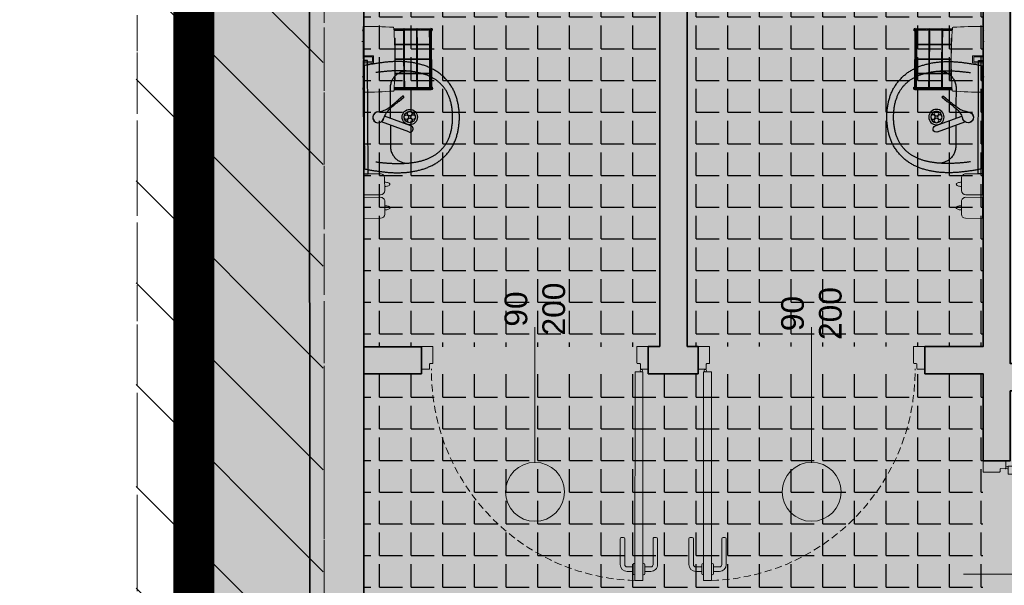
# Model space of a CAD drawing. Header units: millimetres. Extents: x -1413 to 4627, y 0 to 12711.
# Tile 15 of 247: x -1011 to -577, y 7293 to 7543. Entities that reach past the tile are written whole.
import ezdxf

# ---------------------------------------------------------------- set-up
doc = ezdxf.new("R2010")
doc.units = ezdxf.units.MM
for name, pattern in [('ACAD_ISO02W100', [15, 12, -3]), ('CACHE2', [4.7625, 3.175, -1.5875]), ('CENTER2', [28.575, 19.05, -3.175, 3.175, -3.175]), ('DASHED2', [0.375, 0.25, -0.125]), ('HIDDEN2', [4.7625, 3.175, -1.5875])]:
    doc.linetypes.add(name, pattern=pattern)
for name, color, linetype, lineweight in [('sq_bud istn', 253, 'Continuous', 15), ('SQ_Drzwi', 170, 'Continuous', 9), ('SQ_HATCH', 140, 'Continuous', 13), ('SQ_ISTN.Ściany', 140, 'Continuous', 35), ('Sq_Okna', 170, 'Continuous', 9), ('SQ_Osie', 220, 'CENTER2', 9), ('SQ_PROJ.Ściany', 7, 'Continuous', 35), ('SQ_TECHNOLOGIA', 251, 'Continuous', 9), ('SQ_ZAKRES_OPRACOWANIA', 7, 'ACAD_ISO02W100', 20), ('WYPOSAŻENIE WBUDOWANE', 11, 'Continuous', 25)]:
    doc.layers.add(name, color=color, linetype=linetype, lineweight=lineweight)
doc.layers.add('SQ_STREFY FUNKCJONALNE', color=7, linetype='Continuous')
doc.styles.get("Standard").update_dxf_attribs({"font": 'arial.ttf'})
pattern_1 = [(0, (0, 0), (0, 13.97), [10.16, -3.81]), (90, (0, 0), (-13.97, 9e-16), [10.16, -3.81])]

# ---------------------------------------------------------------- blocks, each defined once
blk = doc.blocks.new('KLAMKA')
for p, q in [((-4.32, -4), (-7, -4)), ((-4.32, -3.09), (-4.32, -6.91)), ((-3.5, -2.49), (-3.72, -2.49)), ((0, -2.49), (0.22, -2.49)), ((0.82, -3.09), (0.82, -6.91)), ((3.5, -4), (0.82, -4)), ((-10, -18.4), (-10, -7)), ((-8, -18.4), (-8, -7)), ((-4.32, -6), (-7, -6)), ((-3.5, -7.51), (-3.72, -7.51)), ((0, -7.51), (0.22, -7.51)), ((3.5, -6), (0.82, -6)), ((4.5, -18.4), (4.5, -7)), ((6.5, -18.4), (6.5, -7)), ((-8.6, -19), (-9.4, -19)), ((5.9, -19), (5.1, -19))]:
    blk.add_line(p, q)
for centre, radius, start, end in [((-7, -7), 3, 90, 180), ((-3.72, -3.09), 0.6, 90, 180), ((0.22, -3.09), 0.6, 0, 90), ((3.5, -7), 3, 360, 90), ((-7, -7), 1, 90, 180), ((-3.72, -6.91), 0.6, 180, 270), ((0.22, -6.91), 0.6, 270, 360), ((3.5, -7), 1, 0, 90), ((-9.4, -18.4), 0.6, 180, 270), ((-8.6, -18.4), 0.6, 270, 360), ((5.1, -18.4), 0.6, 180, 270), ((5.9, -18.4), 0.6, 270, 360)]:
    blk.add_arc(centre, radius, start, end)
blk = doc.blocks.new('sq_drzwi3')
at = {"layer": 'SQ_Drzwi'}
for p, q in [((0.01, 16.58), (0.01, -43.04)), ((-49.99, 8), (-44.99, 8)), ((-49.99, -2), (-49.99, 8)), ((-49.99, -2), (-49.99, 8)), ((-49.99, 8), (-44.99, 8)), ((-49.99, -2), (-49.99, 8)), ((-44.99, 8), (-44.99, 0.8)), ((45.01, 8), (45.01, 0.8)), ((45.01, 8), (50.01, 8)), ((-46.49, 0.2), (-46.49, -1.7)), ((-45.29, 0.5), (-46.19, 0.5)), ((45.31, 0.5), (46.21, 0.5)), ((46.51, 0.2), (46.51, -1.7)), ((-46.79, -2), (-49.99, -2)), ((-47.63, -3.15), (-47.63, -95.12)), ((-47.63, -3.15), (-44.13, -3.15)), ((-44.13, -3.15), (-44.13, -95.12)), ((46.81, -2), (50.01, -2)), ((-47.63, -95.12), (-44.13, -95.12))]:
    blk.add_line(p, q, dxfattribs=at)
for centre, radius in [((-46.9, -2.58), 0.529), ((0, -56.04), 13)]:
    blk.add_circle(centre, radius, dxfattribs=at)
for centre, start, end in [((-46.19, 0.2), 90, 180), ((-45.29, 0.8), 270, 0), ((45.31, 0.8), 180, 270), ((46.21, 0.2), 0, 90), ((-46.79, -1.7), 270, 0), ((46.81, -1.7), 180, 270)]:
    blk.add_arc(centre, 0.3, start, end, dxfattribs=at)
at = {"layer": 'SQ_Drzwi', "linetype": 'HIDDEN2'}
blk.add_arc((-46.9, -2.58), 92.57, 271.7244, 0.4469, dxfattribs=at)
at = {"layer": 'SQ_Drzwi', "rotation": 180}
blk.add_blockref('KLAMKA', (-47.63, -95.12), dxfattribs=at)
blk = doc.blocks.new('osie bud A')
at = {"layer": 'SQ_Osie'}
blk.add_line((25454.3, 19372.6), (25454.3, 17597.31), dxfattribs=at)
blk = doc.blocks.new('stan projektowany')
at = {"layer": 'sq_bud istn'}
h = blk.add_hatch(dxfattribs=at)
h.set_pattern_fill('LINE', color=256, scale=10, angle=135)
h.set_pattern_definition([(135, (-51010.293, 12172), (-22.45064, -22.45064), [])])
h.paths.add_polyline_path([(-19337.61, 7768.15), (-19420.11, 7768.15), (-19420.11, 6251.23), (-19337.61, 6251.23)])
at = {"layer": 'SQ_HATCH'}
h = blk.add_hatch(dxfattribs=at)
h.set_pattern_fill('ANGLE')
h.set_pattern_definition([(0, (-10464.962, 6233.929), (0, 6.985), [5.08, -1.905]), (90, (-10464.962, 6233.929), (-6.985, 4e-16), [5.08, -1.905])])
h.paths.add_polyline_path([(-15233.14, 8198.65), (-15198.14, 8198.65), (-15176.65, 8198.65), (-15176.65, 8216.15), (-15144.65, 8216.15), (-15144.65, 8147.15), (-15144.65, 7886.15), (-15144.65, 7837.15), (-15144.65, 7734.77), (-15104.65, 7734.77), (-15104.65, 10535.59), (-15737.65, 10535.59), (-15737.65, 10615.59), (-15789.65, 10615.59), (-16075.65, 10615.59), (-16075.65, 9587.27), (-16120.11, 9587.27), (-16120.11, 9436.61), (-16071.65, 9436.61), (-16071.65, 9307.59), (-16259.65, 9307.59), (-16259.65, 8898.65), (-16704.65, 8898.65), (-16704.65, 7768.15), (-16704.65, 7751.82), (-16685.57, 7751.82), (-16685.57, 7130.61), (-16718.15, 7131.63), (-16718.15, 7178.15), (-16999.65, 7178.15), (-16999.65, 7808.15), (-19394.65, 7808.15), (-19394.65, 6211.23), (-19462.48, 6211.23), (-19462.48, 5925.46), (-18509.26, 5925.46), (-18509.26, 6211.23), (-17103.03, 6223.02), (-17103.03, 5881.49), (-15104.65, 5873.27), (-15104.65, 7734.77), (-15144.65, 7734.77), (-15144.65, 7707.15), (-15176.65, 7707.15), (-15176.65, 7706.65), (-15176.65, 7706.65), (-15259.89, 7706.65), (-15259.87, 7706.75), (-15259.87, 7707.15), (-15292.71, 7707.15), (-15292.71, 7696.65), (-15292.7, 7696.65), (-15292.71, 7706.65), (-15297.71, 7706.65), (-15297.7, 7699.45, 0.414214), (-15297.4, 7699.15), (-15296.5, 7699.15, -0.414214), (-15296.2, 7698.85), (-15296.2, 7696.95, 0.527766), (-15295.86, 7696.59, -0.450501), (-15295.27, 7696.07, -0.414104), (-15295.79, 7695.54), (-15295.07, 7695.5), (-15295.79, 7695.54, -0.414323), (-15296.32, 7696.07, -0.409171), (-15295.87, 7696.65, -0.450389), (-15296.2, 7696.95), (-15296.2, 7698.85, 0.414214), (-15296.5, 7699.15), (-15297.4, 7699.15, -0.414214), (-15297.7, 7699.45), (-15297.71, 7706.65), (-15292.71, 7706.65), (-15292.71, 7707.15), (-15259.87, 7707.15), (-15259.87, 7734.77), (-15473.3, 7734.77), (-15473.3, 7771.14, -0.414214), (-15477.3, 7775.14, -1), (-15469.3, 7775.14, -0.414214), (-15473.3, 7771.14), (-15473.3, 7749.3), (-15457.7, 7749.3), (-15457.7, 7760.15), (-15457.96, 7760.19), (-15457.96, 7773.87), (-15457.96, 7787.54), (-15457.7, 7799.3), (-15457.7, 7787.58), (-15431.62, 7791.36, -0.038172), (-15427.99, 7791.64, -0.032853), (-15424.84, 7791.44, -0.057631), (-15419.72, 7790.17, -0.057695), (-15415.53, 7788.02, -0.068919), (-15411.87, 7784.77, -0.070278), (-15409.44, 7780.92, -0.066142), (-15408.18, 7776.69, -0.045653), (-15407.94, 7773.2, -0.032968), (-15408.15, 7770.68, -0.068737), (-15409.44, 7766.28, -0.070278), (-15411.87, 7762.43, -0.068919), (-15415.53, 7759.18, -0.057695), (-15419.72, 7757.03, -0.057631), (-15424.84, 7755.76, -0.032853), (-15427.99, 7755.56, -0.033182), (-15431.15, 7755.77), (-15457.7, 7760.15), (-15457.7, 7749.3), (-15473.3, 7749.3), (-15473.3, 7734.77), (-15259.87, 7734.77), (-15259.87, 7837.15), (-15259.9, 7837.15), (-15259.87, 7837.13), (-15176.65, 7837.15), (-15176.65, 7734.77), (-15144.65, 7734.77), (-15144.65, 7837.15), (-15144.65, 7886.15), (-15176.65, 7886.15), (-15176.65, 8147.15), (-15176.65, 8163.65), (-15198.14, 8163.65), (-15233.14, 8163.65)])
at = {"layer": 'SQ_HATCH', "linetype": 'ByBlock', "true_color": 0x939598}
for points in [[(-19172.16, 7398.45), (-19177.1, 7398.45), (-19177.1, 7736.15), (-19189.11, 7736.15), (-19189.11, 7398.45), (-19194.17, 7398.45), (-19194.17, 7386.45), (-19172.16, 7386.45)], [(-19034.52, 7736.15), (-19034.52, 7390.95), (-18998.1, 7390.95), (-18998.1, 7378.94), (-19034.52, 7378.95), (-19034.52, 7348.15), (-19046.52, 7348.15), (-19046.52, 7386.48), (-19072.16, 7386.48), (-19072.16, 7398.48), (-19046.52, 7398.48), (-19046.52, 7736.15)], [(-19294.17, 7398.42), (-19319.65, 7398.41), (-19319.65, 7386.41), (-19294.17, 7386.42)]]:
    blk.add_hatch(color=252, dxfattribs=at).paths.add_polyline_path(points)
at = {"layer": 'SQ_ISTN.Ściany'}
for p, q in [((-19319.65, 7736.15), (-19319.65, 7178.65)), ((-19343.52, 7178.65), (-19343.64, 7680.65))]:
    blk.add_line(p, q, dxfattribs=at)
at = {"layer": 'SQ_PROJ.Ściany'}
for p, q in [((-19189.11, 7398.45), (-19189.11, 7736.15)), ((-19177.1, 7398.45), (-19177.1, 7736.15)), ((-19319.65, 7398.41), (-19294.17, 7398.42)), ((-19294.17, 7398.42), (-19294.17, 7386.42)), ((-19194.17, 7398.45), (-19189.11, 7398.45)), ((-19194.17, 7398.45), (-19194.17, 7386.45)), ((-19177.1, 7398.45), (-19172.16, 7398.45)), ((-19172.16, 7398.45), (-19172.16, 7386.45)), ((-19319.65, 7386.41), (-19294.17, 7386.42)), ((-19194.17, 7386.45), (-19172.16, 7386.45))]:
    blk.add_line(p, q, dxfattribs=at)
blk.add_lwpolyline([(-19034.52, 7736.15), (-19034.52, 7390.95), (-18998.1, 7390.95), (-18998.1, 7378.94), (-19034.52, 7378.95), (-19034.52, 7348.15), (-19046.52, 7348.15), (-19046.52, 7386.48), (-19072.16, 7386.48), (-19072.16, 7398.48), (-19046.52, 7398.48), (-19046.52, 7736.15), (-19034.52, 7736.15)], dxfattribs=at)
at = {"layer": 'SQ_ZAKRES_OPRACOWANIA', "linetype": 'CACHE2', "ltscale": 5}
blk.add_lwpolyline([(-14814.65, 11777.98), (-15737.15, 11777.98), (-15737.15, 11735.45), (-15837.15, 11820.51), (-15837.15, 11777.98), (-17204.52, 11777.98), (-17204.52, 11035.85), (-17161.99, 11035.85), (-17247.05, 10935.85), (-17204.52, 10935.85), (-17204.52, 9500.92), (-17161.99, 9500.92), (-17247.05, 9400.92), (-17204.52, 9400.92), (-17204.52, 8139.94), (-18379.79, 8139.94), (-18379.79, 8097.41), (-18479.79, 8182.47), (-18479.79, 8139.94), (-19419.64, 8139.94), (-19419.64, 5920.99)], dxfattribs=at)
at = {"layer": 'SQ_ZAKRES_OPRACOWANIA', "color": 251, "linetype": 'DASHED2', "ltscale": 100, "true_color": 0x636466, "const_width": 18}
blk.add_lwpolyline([(-17103.03, 6223.02), (-18509.26, 6211.23), (-18509.26, 5925.46), (-19462.48, 5925.46), (-19462.48, 6211.23), (-19394.65, 6211.23), (-19394.65, 7808.15), (-16999.65, 7808.15)], dxfattribs=at)
at = {"layer": 'SQ_ZAKRES_OPRACOWANIA'}
blk.add_lwpolyline([(-19419.64, 6251.23), (-19337.15, 6251.23), (-19337.15, 7768.15), (-19419.64, 7768.15)], close=True, dxfattribs=at)
at = {"layer": 'SQ_Drzwi', "lineweight": -2}
for p, xscale, rotation in [((-19244.17, 7390.46), -1, 359.9842514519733), ((-19038.53, 7298.15), -0.9999999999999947, 89.98425145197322)]:
    blk.add_blockref('sq_drzwi3', p, dxfattribs=dict(at, xscale=xscale, rotation=rotation))
at = {"layer": 'SQ_Drzwi', "lineweight": -2, "rotation": 0.01574854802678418}
blk.add_blockref('sq_drzwi3', (-19122.17, 7390.47), dxfattribs=at)
at = {"layer": 'SQ_Osie', "linetype": 'CACHE2', "ltscale": 5, "rotation": 180}
blk.add_blockref('osie bud A', (6117.15, 25457.6), dxfattribs=at)
at = {"layer": 'SQ_Drzwi', "lineweight": -2, "insert": (-19122.17, 7384.53), "char_height": 10, "attachment_point": 5, "rotation": 90}
blk.add_mtext('\\pxi5.7025;90\\P200', dxfattribs=at)
at = {"layer": 'Sq_Okna', "linetype": 'Continuous', "insert": (-19244.17, 7386.51), "char_height": 10, "attachment_point": 5, "rotation": 90}
blk.add_mtext('\\pxi5.7025;90\\P200', dxfattribs=at)
blk = doc.blocks.new('umuwalka dla sluz')
at = {"ltscale": 0.22}
for p, q in [((19578.52, 2854.72), (19578.52, 2804.72)), ((19580.52, 2854.72), (19578.52, 2854.72)), ((19580.52, 2804.72), (19580.52, 2854.72)), ((19595.95, 2838.85), (19593.85, 2837.15)), ((19596.37, 2838.32), (19594.28, 2836.63)), ((19596.44, 2838.63), (19596.27, 2838.85)), ((19592.98, 2835.73), (19592.68, 2836.11)), ((19578.52, 2804.72), (19580.52, 2804.72))]:
    blk.add_line(p, q, dxfattribs=at)
at = {"ltscale": 0.6}
for p, q in [((19599.5, 2825.8), (19587.82, 2830.14)), ((19598.5, 2823.12), (19586.46, 2827.6))]:
    blk.add_line(p, q, dxfattribs=at)
for points in [[(19578.91, 2809.22), (19578.91, 2806.92), (19579.33, 2806.82), (19579.76, 2806.73), (19580.19, 2806.64), (19580.62, 2806.56), (19581.06, 2806.48), (19581.5, 2806.4), (19581.94, 2806.33), (19582.38, 2806.26), (19582.82, 2806.19), (19583.27, 2806.12), (19583.71, 2806.05), (19584.15, 2805.99), (19584.6, 2805.93), (19585.04, 2805.87), (19585.48, 2805.81), (19585.92, 2805.75), (19586.36, 2805.69), (19586.8, 2805.63), (19587.23, 2805.58), (19587.66, 2805.52), (19588.08, 2805.47), (19588.5, 2805.43), (19588.92, 2805.39), (19589.34, 2805.35), (19589.76, 2805.32), (19590.18, 2805.29), (19590.61, 2805.26), (19591.03, 2805.24), (19591.45, 2805.21), (19591.88, 2805.2), (19592.3, 2805.18), (19592.72, 2805.17), (19593.15, 2805.16), (19593.57, 2805.16), (19593.99, 2805.16), (19594.42, 2805.17), (19594.84, 2805.18), (19595.26, 2805.19), (19595.69, 2805.2), (19596.11, 2805.23), (19596.53, 2805.25), (19596.95, 2805.28), (19597.37, 2805.31), (19597.79, 2805.35), (19598.21, 2805.39), (19598.63, 2805.44), (19599.05, 2805.49), (19599.47, 2805.55), (19599.89, 2805.61), (19600.3, 2805.68), (19600.72, 2805.75), (19601.14, 2805.83), (19601.55, 2805.91), (19601.96, 2806), (19602.37, 2806.09), (19602.78, 2806.18), (19603.19, 2806.29), (19603.6, 2806.4), (19604.01, 2806.51), (19604.41, 2806.63), (19604.82, 2806.75), (19605.22, 2806.88), (19605.62, 2807.02), (19606.02, 2807.16), (19606.42, 2807.31), (19606.82, 2807.47), (19607.21, 2807.63), (19607.61, 2807.79), (19608, 2807.97), (19608, 2807.97), (19608.4, 2808.15), (19608.8, 2808.35), (19609.19, 2808.55), (19609.58, 2808.75), (19609.96, 2808.97), (19610.34, 2809.19), (19610.7, 2809.41), (19611.07, 2809.65), (19611.42, 2809.89), (19611.78, 2810.13), (19612.12, 2810.39), (19612.46, 2810.65), (19612.79, 2810.92), (19613.12, 2811.19), (19613.44, 2811.47), (19613.76, 2811.76), (19614.07, 2812.06), (19614.38, 2812.36), (19614.68, 2812.67), (19614.97, 2812.98), (19615.26, 2813.3), (19615.54, 2813.63), (19615.82, 2813.97), (19616.09, 2814.32), (19616.35, 2814.67), (19616.61, 2815.02), (19616.87, 2815.39), (19617.12, 2815.76), (19617.36, 2816.14), (19617.59, 2816.5), (19617.81, 2816.86), (19618.02, 2817.23), (19618.22, 2817.6), (19618.41, 2817.98), (19618.59, 2818.37), (19618.77, 2818.76), (19618.94, 2819.15), (19619.09, 2819.55), (19619.25, 2819.95), (19619.39, 2820.35), (19619.53, 2820.76), (19619.65, 2821.17), (19619.78, 2821.59), (19619.89, 2822.01), (19620, 2822.43), (19620.1, 2822.85), (19620.19, 2823.27), (19620.28, 2823.7), (19620.36, 2824.12), (19620.44, 2824.55), (19620.51, 2824.98), (19620.57, 2825.41), (19620.63, 2825.84), (19620.68, 2826.27), (19620.73, 2826.7), (19620.77, 2827.13), (19620.8, 2827.55), (19620.83, 2827.98), (19620.86, 2828.41), (19620.88, 2828.83), (19620.9, 2829.25), (19620.91, 2829.67), (19620.91, 2829.67), (19620.9, 2830.1), (19620.88, 2830.52), (19620.86, 2830.94), (19620.83, 2831.37), (19620.8, 2831.8), (19620.77, 2832.22), (19620.73, 2832.65), (19620.68, 2833.08), (19620.63, 2833.51), (19620.57, 2833.94), (19620.51, 2834.37), (19620.44, 2834.8), (19620.36, 2835.23), (19620.28, 2835.65), (19620.19, 2836.08), (19620.1, 2836.5), (19620, 2836.92), (19619.89, 2837.34), (19619.78, 2837.76), (19619.65, 2838.17), (19619.53, 2838.59), (19619.39, 2838.99), (19619.25, 2839.4), (19619.09, 2839.8), (19618.94, 2840.2), (19618.77, 2840.59), (19618.59, 2840.98), (19618.41, 2841.37), (19618.22, 2841.75), (19618.02, 2842.12), (19617.81, 2842.49), (19617.59, 2842.85), (19617.36, 2843.21), (19617.36, 2843.21), (19617.12, 2843.59), (19616.87, 2843.96), (19616.61, 2844.33), (19616.35, 2844.68), (19616.09, 2845.03), (19615.82, 2845.38), (19615.54, 2845.71), (19615.26, 2846.04), (19614.97, 2846.37), (19614.68, 2846.68), (19614.38, 2846.99), (19614.07, 2847.29), (19613.76, 2847.59), (19613.44, 2847.88), (19613.12, 2848.16), (19612.79, 2848.43), (19612.46, 2848.7), (19612.12, 2848.96), (19611.78, 2849.22), (19611.42, 2849.46), (19611.07, 2849.7), (19610.7, 2849.94), (19610.34, 2850.16), (19609.96, 2850.38), (19609.58, 2850.6), (19609.19, 2850.8), (19608.8, 2851), (19608.4, 2851.2), (19608, 2851.38), (19608, 2851.38), (19607.61, 2851.56), (19607.21, 2851.72), (19606.82, 2851.88), (19606.42, 2852.04), (19606.02, 2852.19), (19605.62, 2852.33), (19605.22, 2852.47), (19604.82, 2852.6), (19604.41, 2852.72), (19604.01, 2852.84), (19603.6, 2852.95), (19603.19, 2853.06), (19602.78, 2853.17), (19602.37, 2853.26), (19601.96, 2853.35), (19601.55, 2853.44), (19601.14, 2853.52), (19600.72, 2853.6), (19600.3, 2853.67), (19599.89, 2853.74), (19599.47, 2853.8), (19599.05, 2853.86), (19598.63, 2853.91), (19598.21, 2853.95), (19597.79, 2854), (19597.37, 2854.04), (19596.95, 2854.07), (19596.53, 2854.1), (19596.11, 2854.12), (19595.69, 2854.15), (19595.26, 2854.16), (19594.84, 2854.17), (19594.42, 2854.18), (19593.99, 2854.19), (19593.57, 2854.19), (19593.15, 2854.18), (19592.72, 2854.18), (19592.3, 2854.17), (19591.88, 2854.15), (19591.45, 2854.14), (19591.03, 2854.11), (19590.61, 2854.09), (19590.18, 2854.06), (19589.76, 2854.03), (19589.34, 2854), (19588.92, 2853.96), (19588.5, 2853.92), (19588.08, 2853.88), (19587.66, 2853.83), (19587.66, 2853.83), (19587.23, 2853.77), (19586.8, 2853.71), (19586.36, 2853.66), (19585.92, 2853.6), (19585.48, 2853.54), (19585.04, 2853.48), (19584.6, 2853.42), (19584.15, 2853.36), (19583.71, 2853.29), (19583.27, 2853.23), (19582.82, 2853.16), (19582.38, 2853.09), (19581.94, 2853.02), (19581.5, 2852.95), (19581.06, 2852.87), (19580.62, 2852.79), (19580.19, 2852.7), (19579.76, 2852.61), (19579.33, 2852.52), (19578.91, 2852.43), (19578.91, 2842.77)], [(19583.86, 2810.01), (19584.04, 2809.99), (19584.36, 2809.95), (19584.69, 2809.9), (19585.02, 2809.86), (19585.36, 2809.82), (19585.69, 2809.78), (19586.03, 2809.74), (19586.36, 2809.7), (19586.7, 2809.67), (19587.04, 2809.63), (19587.38, 2809.6), (19587.73, 2809.56), (19588.07, 2809.53), (19588.41, 2809.5), (19588.76, 2809.47), (19589.11, 2809.44), (19589.45, 2809.42), (19589.8, 2809.39), (19590.15, 2809.37), (19590.5, 2809.35), (19590.85, 2809.33), (19591.2, 2809.31), (19591.55, 2809.29), (19591.9, 2809.28), (19592.25, 2809.27), (19592.6, 2809.26), (19592.95, 2809.25), (19593.3, 2809.24), (19593.66, 2809.24), (19594.01, 2809.24), (19594.36, 2809.24), (19594.71, 2809.24), (19595.06, 2809.24), (19595.41, 2809.25), (19595.76, 2809.26), (19596.11, 2809.27), (19596.46, 2809.28), (19596.81, 2809.3), (19597.16, 2809.32), (19597.51, 2809.34), (19597.86, 2809.37), (19598.2, 2809.4), (19598.55, 2809.43), (19598.89, 2809.46), (19599.24, 2809.5), (19599.58, 2809.54), (19599.92, 2809.58), (19600.26, 2809.62), (19600.6, 2809.67), (19600.94, 2809.72), (19601.27, 2809.78), (19601.61, 2809.84), (19601.94, 2809.9), (19602.27, 2809.96), (19602.6, 2810.03), (19602.93, 2810.1), (19603.26, 2810.18), (19603.58, 2810.26), (19603.9, 2810.34), (19604.22, 2810.43), (19604.54, 2810.52), (19604.86, 2810.61), (19605.17, 2810.71), (19605.48, 2810.81), (19605.79, 2810.92), (19606.1, 2811.03), (19606.41, 2811.14), (19606.71, 2811.26), (19607.01, 2811.38), (19607.31, 2811.51), (19607.6, 2811.64), (19607.89, 2811.77), (19608.18, 2811.91), (19608.47, 2812.06), (19608.75, 2812.2), (19609.03, 2812.36), (19609.31, 2812.51), (19609.58, 2812.67), (19609.85, 2812.84), (19610.12, 2813.01), (19610.38, 2813.19), (19610.65, 2813.37), (19610.9, 2813.55), (19611.16, 2813.74), (19611.41, 2813.94), (19611.65, 2814.14), (19611.9, 2814.35), (19612.13, 2814.56), (19612.37, 2814.77), (19612.6, 2814.99), (19612.83, 2815.22), (19613.05, 2815.45), (19613.27, 2815.69), (19613.48, 2815.93), (19613.69, 2816.18), (19613.9, 2816.43), (19614.1, 2816.69), (19614.3, 2816.96), (19614.49, 2817.23), (19614.68, 2817.5), (19614.86, 2817.78), (19615.04, 2818.07), (19615.22, 2818.37), (19615.39, 2818.67), (19615.55, 2818.97), (19615.71, 2819.28), (19615.86, 2819.6), (19616.01, 2819.92), (19616.16, 2820.25), (19616.3, 2820.59), (19616.43, 2820.93), (19616.56, 2821.28), (19616.68, 2821.64), (19616.8, 2822), (19616.91, 2822.37), (19617.02, 2822.74), (19617.12, 2823.12), (19617.21, 2823.51), (19617.3, 2823.91), (19617.38, 2824.31), (19617.46, 2824.72), (19617.53, 2825.13), (19617.6, 2825.56), (19617.66, 2825.98), (19617.71, 2826.42), (19617.76, 2826.86), (19617.8, 2827.31), (19617.83, 2827.77), (19617.86, 2828.24), (19617.88, 2828.71), (19617.89, 2829.19), (19617.9, 2829.67), (19617.9, 2829.67), (19617.89, 2830.16), (19617.88, 2830.64), (19617.86, 2831.11), (19617.83, 2831.58), (19617.8, 2832.04), (19617.76, 2832.49), (19617.71, 2832.93), (19617.66, 2833.37), (19617.6, 2833.79), (19617.53, 2834.22), (19617.46, 2834.63), (19617.38, 2835.04), (19617.3, 2835.44), (19617.21, 2835.84), (19617.12, 2836.23), (19617.02, 2836.61), (19616.91, 2836.98), (19616.8, 2837.35), (19616.68, 2837.71), (19616.56, 2838.07), (19616.43, 2838.42), (19616.3, 2838.76), (19616.16, 2839.09), (19616.01, 2839.43), (19615.86, 2839.75), (19615.71, 2840.07), (19615.55, 2840.38), (19615.39, 2840.68), (19615.22, 2840.98), (19615.04, 2841.28), (19614.86, 2841.56), (19614.68, 2841.85), (19614.49, 2842.12), (19614.3, 2842.39), (19614.1, 2842.66), (19613.9, 2842.92), (19613.69, 2843.17), (19613.48, 2843.42), (19613.27, 2843.66), (19613.05, 2843.9), (19612.83, 2844.13), (19612.6, 2844.36), (19612.37, 2844.58), (19612.13, 2844.79), (19611.9, 2845), (19611.65, 2845.21), (19611.41, 2845.41), (19611.16, 2845.6), (19610.9, 2845.8), (19610.65, 2845.98), (19610.38, 2846.16), (19610.12, 2846.34), (19609.85, 2846.51), (19609.58, 2846.67), (19609.31, 2846.84), (19609.03, 2846.99), (19608.75, 2847.15), (19608.47, 2847.29), (19608.18, 2847.44), (19607.89, 2847.58), (19607.6, 2847.71), (19607.31, 2847.84), (19607.01, 2847.97), (19606.71, 2848.09), (19606.41, 2848.21), (19606.1, 2848.32), (19605.79, 2848.43), (19605.48, 2848.54), (19605.17, 2848.64), (19604.86, 2848.74), (19604.54, 2848.83), (19604.22, 2848.92), (19603.9, 2849.01), (19603.58, 2849.09), (19603.26, 2849.17), (19602.93, 2849.24), (19602.6, 2849.32), (19602.27, 2849.39), (19601.94, 2849.45), (19601.61, 2849.51), (19601.27, 2849.57), (19600.94, 2849.63), (19600.6, 2849.68), (19600.26, 2849.73), (19599.92, 2849.77), (19599.58, 2849.81), (19599.24, 2849.85), (19598.89, 2849.89), (19598.55, 2849.92), (19598.2, 2849.95), (19597.86, 2849.98), (19597.51, 2850.01), (19597.16, 2850.03), (19596.81, 2850.05), (19596.46, 2850.06), (19596.11, 2850.08), (19595.76, 2850.09), (19595.41, 2850.1), (19595.06, 2850.11), (19594.71, 2850.11), (19594.36, 2850.11), (19594.01, 2850.11), (19593.66, 2850.11), (19593.3, 2850.11), (19592.95, 2850.1), (19592.6, 2850.09), (19592.25, 2850.08), (19591.9, 2850.07), (19591.55, 2850.06), (19591.2, 2850.04), (19590.85, 2850.02), (19590.5, 2850), (19590.15, 2849.98), (19589.8, 2849.96), (19589.45, 2849.93), (19589.11, 2849.91), (19588.76, 2849.88), (19588.41, 2849.85), (19588.07, 2849.82), (19587.73, 2849.79), (19587.38, 2849.75), (19587.04, 2849.72), (19586.7, 2849.68), (19586.36, 2849.65), (19586.03, 2849.61), (19585.69, 2849.57), (19585.36, 2849.53), (19585.02, 2849.49), (19584.69, 2849.45), (19584.36, 2849.4), (19584.07, 2849.37)], [(19597.97, 2849.97), (19597.67, 2849.99), (19597.36, 2849.99), (19597.04, 2849.98), (19596.71, 2849.94), (19596.38, 2849.88), (19596.05, 2849.8), (19595.71, 2849.71), (19595.37, 2849.59), (19595.03, 2849.45), (19594.69, 2849.3), (19594.36, 2849.12), (19594.03, 2848.93), (19593.7, 2848.72), (19593.39, 2848.49), (19593.08, 2848.25), (19592.78, 2847.99), (19592.49, 2847.7), (19592.22, 2847.41), (19591.96, 2847.09), (19591.71, 2846.76), (19591.48, 2846.41), (19591.27, 2846.05), (19591.08, 2845.67), (19590.91, 2845.27), (19590.76, 2844.86), (19590.64, 2844.43), (19590.54, 2843.99), (19590.47, 2843.53), (19590.42, 2843.06), (19590.41, 2842.57)], [(19578.91, 2842.77), (19578.91, 2841.01)], [(19578.91, 2841.01), (19578.91, 2829.72), (19578.91, 2825.33)], [(19590.41, 2842.57), (19590.41, 2834.34)], [(19590.41, 2833.51), (19590.41, 2829.67), (19590.41, 2829.18)], [(19601.35, 2829.6), (19601.35, 2829.6)], [(19578.91, 2825.33), (19578.91, 2809.22)], [(19590.41, 2826.13), (19590.41, 2816.78)], [(19590.41, 2816.78), (19590.42, 2816.29), (19590.47, 2815.82), (19590.54, 2815.36), (19590.64, 2814.92), (19590.76, 2814.49), (19590.91, 2814.08), (19591.08, 2813.68), (19591.27, 2813.3), (19591.48, 2812.94), (19591.71, 2812.59), (19591.96, 2812.26), (19592.22, 2811.94), (19592.49, 2811.65), (19592.78, 2811.36), (19593.08, 2811.1), (19593.39, 2810.85), (19593.7, 2810.63), (19594.03, 2810.42), (19594.36, 2810.23), (19594.69, 2810.05), (19595.03, 2809.9), (19595.37, 2809.76), (19595.71, 2809.64), (19596.05, 2809.55), (19596.38, 2809.47), (19596.71, 2809.41), (19597.04, 2809.37), (19597.36, 2809.36), (19597.67, 2809.36), (19597.97, 2809.38)]]:
    blk.add_lwpolyline(points)
at = {"ltscale": 0.22}
for radius in [3.4, 2.5]:
    blk.add_circle((19598.99, 2829.67), radius, dxfattribs=at)
at = {"linetype": 'Continuous'}
for centre in [(19598.99, 2831.17), (19597.49, 2829.67), (19598.99, 2828.17), (19600.49, 2829.67)]:
    blk.add_circle(centre, 1, dxfattribs=at)
at = {"ltscale": 0.22}
for centre, radius, start, end in [((19558.61, 2876.81), 53.06, 306.1911, 311.6305), ((19625.6, 2793.81), 53.06, 126.1911, 131.6305), ((19596.11, 2838.72), 0.203, 38.8667, 142.0098), ((19596.28, 2838.5), 0.203, 295.8118, 38.9549), ((19585.08, 2829.64), 2.45, 84.4718, 353.3497), ((19585.08, 2829.64), 2.4, 93.8523, 343.9693), ((19584.25, 2841.16), 9.14, 276.6705, 308.4269), ((19596.16, 2826.4), 9.14, 129.3946, 161.151)]:
    blk.add_arc(centre, radius, start, end, dxfattribs=at)
at = {"ltscale": 0.6}
blk.add_arc((19599, 2824.46), 1.43, 249.607, 69.607, dxfattribs=at)
blk = doc.blocks.new('dozownik papieru i kosz')
at = {"ltscale": 0.22}
for p, q in [((21871.98, 2673.33), (21871.98, 2699.13)), ((21888.58, 2699.48), (21872.21, 2699.48)), ((21872.22, 2699.88), (21888.6, 2699.88)), ((21872.38, 2673.33), (21872.38, 2699.13)), ((21872.47, 2699.48), (21872.47, 2699.21)), ((21872.56, 2692.93), (21872.56, 2698.7)), ((21872.81, 2699.48), (21872.81, 2699.19)), ((21872.94, 2699.29), (21876.83, 2699.29)), ((21872.96, 2698.83), (21872.96, 2692.93)), ((21888.54, 2698.89), (21873.01, 2698.89)), ((21877.12, 2699.29), (21878.24, 2699.29)), ((21878.24, 2692.93), (21878.24, 2698.89)), ((21878.64, 2699.29), (21883.94, 2699.29)), ((21878.64, 2692.93), (21878.64, 2698.89)), ((21883.94, 2692.93), (21883.94, 2698.89)), ((21884.34, 2699.29), (21888.56, 2699.29)), ((21884.34, 2692.93), (21884.34, 2698.89)), ((21886.98, 2699.33), (21886.98, 2699.33)), ((21902.17, 2671.84), (21902.17, 2700.82)), ((21888.1, 2677.02), (21888.1, 2695.64)), ((21888.37, 2695.64), (21888.1, 2695.64)), ((21902.17, 2694.28), (21902.34, 2694.28)), ((21902.17, 2693.98), (21902.34, 2693.98)), ((21872.56, 2686.53), (21872.56, 2692.53)), ((21888.27, 2692.93), (21872.96, 2692.93)), ((21872.96, 2692.53), (21888.26, 2692.53)), ((21872.96, 2692.53), (21872.96, 2686.53)), ((21878.24, 2686.53), (21878.24, 2692.53)), ((21878.64, 2686.53), (21878.64, 2692.53)), ((21883.94, 2686.53), (21883.94, 2692.53)), ((21884.34, 2686.53), (21884.34, 2692.53)), ((21872.56, 2680.13), (21872.56, 2686.13)), ((21888.17, 2686.53), (21872.96, 2686.53)), ((21872.96, 2686.13), (21888.17, 2686.13)), ((21872.96, 2686.13), (21872.96, 2680.13)), ((21878.24, 2680.13), (21878.24, 2686.13)), ((21878.64, 2680.13), (21878.64, 2686.13)), ((21883.94, 2680.13), (21883.94, 2686.13)), ((21884.34, 2680.13), (21884.34, 2686.13)), ((21897.57, 2687.91), (21897.57, 2684.77)), ((21902.17, 2687.91), (21897.57, 2687.91)), ((21902.17, 2684.77), (21897.57, 2684.77)), ((21898.07, 2687.4), (21898.07, 2685.28)), ((21902.17, 2687.4), (21898.07, 2687.4)), ((21902.17, 2685.28), (21898.07, 2685.28)), ((21888.26, 2680.13), (21872.96, 2680.13)), ((21872.56, 2673.96), (21872.56, 2679.73)), ((21872.96, 2679.73), (21872.96, 2673.82)), ((21872.96, 2679.73), (21888.27, 2679.73)), ((21878.24, 2673.77), (21878.24, 2679.73)), ((21878.64, 2673.77), (21878.64, 2679.73)), ((21883.94, 2673.77), (21883.94, 2679.73)), ((21884.34, 2673.77), (21884.34, 2679.73)), ((21888.37, 2677.02), (21888.1, 2677.02)), ((21902.17, 2678.68), (21902.34, 2678.68)), ((21902.17, 2678.38), (21902.34, 2678.38)), ((21888.58, 2673.18), (21872.21, 2673.18)), ((21872.22, 2672.78), (21888.6, 2672.78)), ((21872.47, 2673.18), (21872.47, 2673.45)), ((21872.81, 2673.18), (21872.81, 2673.47)), ((21872.94, 2673.37), (21878.24, 2673.37)), ((21888.54, 2673.77), (21873.01, 2673.77)), ((21878.64, 2673.37), (21883.94, 2673.37)), ((21884.34, 2673.37), (21888.56, 2673.37))]:
    blk.add_line(p, q, dxfattribs=at)
at = {"lineweight": 5}
for points in [[(21902.17, 2694.13), (21902.7, 2694.13)], [(21902.17, 2678.53), (21902.7, 2678.53)]]:
    blk.add_lwpolyline(points, dxfattribs=at)
at = {"ltscale": 0.22}
for centre in [(21878.44, 2699.28), (21884.14, 2699.28), (21872.58, 2692.73), (21872.58, 2686.33), (21872.58, 2679.93), (21878.44, 2673.38), (21884.14, 2673.38)]:
    blk.add_circle(centre, 0.2, dxfattribs=at)
for centre, radius, start, end in [((21872.21, 2699.22), 0.663, 88.969, 249.5302), ((21872.16, 2699.21), 0.278, 79.9027, 228.4573), ((21872.18, 2699.13), 0.2, 0, 180), ((21872.18, 2699.2), 0.289, 313.5292, 2.1657), ((21872.17, 2699.2), 0.641, 289.0725, 358.875), ((21872.74, 2699.28), 0.2, 287.624, 69.4839), ((21873.02, 2698.84), 0.0559, 85.3476, 174.1284), ((22101.08, 2686.33), 212.91, 176.3012, 183.7075), ((21888.93, 2700.06), 0.321, 97.0838, 179.1719), ((21901.04, 2534.42), 166.4, 89.6125, 94.1872), ((21901.75, 2699.22), 0.663, 309.7599, 50.2401), ((21872.21, 2673.44), 0.663, 110.4698, 271.031), ((21872.16, 2673.45), 0.278, 131.5427, 280.0973), ((21872.18, 2673.53), 0.2, 180, 0), ((21872.17, 2673.46), 0.641, 1.125, 70.9275), ((21872.18, 2673.46), 0.289, 357.8343, 46.4708), ((21872.74, 2673.38), 0.2, 290.5161, 72.376), ((21873.02, 2673.82), 0.0559, 185.8716, 274.6524), ((21888.93, 2672.6), 0.321, 180.8281, 262.9162), ((21901.04, 2838.24), 166.4, 265.8239, 270.3875), ((21901.75, 2673.44), 0.663, 309.7599, 50.2401)]:
    blk.add_arc(centre, radius, start, end, dxfattribs=at)
at = {"lineweight": 5, "ltscale": 0.22}
for points in [[(21902.34, 2693.98), (21902.28, 2694.05), (21902.35, 2694.09), (21902.29, 2694.21), (21902.34, 2694.28)], [(21902.34, 2678.68), (21902.28, 2678.61), (21902.35, 2678.57), (21902.29, 2678.45), (21902.34, 2678.38)]]:
    blk.add_spline(points, degree=3, dxfattribs=at)
blk = doc.blocks.new('sq-01poj na srod dezynfek')
for p, q in [((-9.26, 0), (-9.26, -7.41)), ((-9.26, 0), (0, 0)), ((0, -7.41), (0, 0)), ((-7.41, -9.26), (-1.85, -9.26))]:
    blk.add_line(p, q)
for centre, radius, start, end in [((-7.41, -7.41), 1.85, 180, 270), ((-1.85, -7.41), 1.85, 270, 0), ((0.22, -9.26), 5.78, 180, 189.4076), ((-2.19, -9.66), 3.33, 189.4076, 201.8014), ((-3.7, -10.26), 1.71, 201.8014, 223.9999), ((-4.63, -11.16), 0.414, 223.9999, 270), ((-4.63, -11.16), 0.414, 270, 316.0001), ((-5.56, -10.26), 1.71, 316.0001, 338.1986), ((-7.07, -9.66), 3.33, 338.1986, 350.5924), ((-9.48, -9.26), 5.78, 350.5924, 0)]:
    blk.add_arc(centre, radius, start, end)
blk = doc.blocks.new('umywalka z wyposaż okołoum')
at = {"rotation": 270}
blk.add_blockref('dozownik papieru i kosz', (-2660.8, 21902.23), dxfattribs=at)
blk.add_blockref('dozownik papieru i kosz', (-2660.8, 21902.23), dxfattribs=at)
at = {"extrusion": (0, 0, -1), "zscale": -0.9999999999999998, "rotation": 179.9994988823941}
for p in [(35.36, 0), (35.36, 0), (25, 0), (25, 0)]:
    blk.add_blockref('sq-01poj na srod dezynfek', p, dxfattribs=at)
at = {"layer": 'WYPOSAŻENIE WBUDOWANE', "xscale": -0.9999999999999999, "rotation": 270.0002431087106}
blk.add_blockref('umuwalka dla sluz', (-2829.64, -19578.53), dxfattribs=at)
blk.add_blockref('umuwalka dla sluz', (-2829.64, -19578.53), dxfattribs=at)
blk = doc.blocks.new('WYPOSAŻENIE')
at = {"layer": 'SQ_TECHNOLOGIA', "xscale": -1, "rotation": 270.2724843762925}
blk.add_blockref('umywalka z wyposaż okołoum', (4311.02, -2154.67), dxfattribs=at)
at = {"layer": 'SQ_TECHNOLOGIA', "rotation": 89.72751562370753}
blk.add_blockref('umywalka z wyposaż okołoum', (4584.3, -2154.67), dxfattribs=at)

msp = doc.modelspace()

# ---------------------------------------------------------------- hatches: boundary and pattern name
at = {"layer": 'SQ_HATCH'}
h = msp.add_hatch(dxfattribs=at)
h.set_pattern_fill('ANGLE')
h.set_pattern_definition([(0, (7995.666, 6233.929), (0, 6.985), [5.08, -1.905]), (90, (7995.666, 6233.929), (-6.985, 4e-16), [5.08, -1.905])])
h.paths.add_polyline_path([(3227.49, 8198.65), (3262.49, 8198.65), (3283.98, 8198.65), (3283.98, 8216.15), (3315.98, 8216.15), (3315.98, 8147.15), (3315.98, 7886.15), (3315.98, 7837.15), (3315.98, 7734.77), (3355.98, 7734.77), (3355.98, 10535.59), (2722.98, 10535.59), (2722.98, 10615.59), (2670.98, 10615.59), (2384.98, 10615.59), (2384.98, 9587.27), (2340.51, 9587.27), (2340.51, 9436.61), (2388.98, 9436.61), (2388.98, 9307.59), (2200.98, 9307.59), (2200.98, 8898.65), (1755.98, 8898.65), (1755.98, 7768.15), (1755.98, 7751.82), (1775.06, 7751.82), (1775.06, 7130.61), (1742.48, 7131.63), (1742.48, 7178.15), (1460.98, 7178.15), (1460.98, 7808.15), (-934.02, 7808.15), (-934.02, 6211.23), (-1001.86, 6211.23), (-1001.86, 5925.46), (-48.63, 5925.46), (-48.63, 6211.23), (1357.6, 6223.02), (1357.6, 5881.49), (3355.98, 5873.27), (3355.98, 7734.77), (3315.98, 7734.77), (3315.98, 7707.15), (3283.98, 7707.15), (3283.98, 7706.65), (3283.98, 7706.65), (3200.74, 7706.65), (3200.76, 7706.75), (3200.76, 7707.15), (3167.92, 7707.15), (3167.92, 7696.65), (3167.92, 7696.65), (3167.92, 7706.65), (3162.92, 7706.65), (3162.92, 7699.45, 0.414214), (3163.22, 7699.15), (3164.12, 7699.15, -0.414214), (3164.42, 7698.85), (3164.42, 7696.95, 0.527766), (3164.77, 7696.59, -0.450501), (3165.36, 7696.07, -0.414104), (3164.83, 7695.54), (3165.56, 7695.5), (3164.83, 7695.54, -0.414323), (3164.3, 7696.07, -0.409171), (3164.76, 7696.65, -0.450389), (3164.42, 7696.95), (3164.42, 7698.85, 0.414214), (3164.12, 7699.15), (3163.22, 7699.15, -0.414214), (3162.92, 7699.45), (3162.92, 7706.65), (3167.92, 7706.65), (3167.92, 7707.15), (3200.76, 7707.15), (3200.76, 7734.77), (2987.32, 7734.77), (2987.32, 7771.14, -0.414214), (2983.32, 7775.14, -1), (2991.32, 7775.14, -0.414214), (2987.32, 7771.14), (2987.32, 7749.3), (3002.93, 7749.3), (3002.93, 7760.15), (3002.67, 7760.19), (3002.67, 7773.87), (3002.67, 7787.54), (3002.93, 7799.3), (3002.93, 7787.58), (3029, 7791.36, -0.038172), (3032.64, 7791.64, -0.032853), (3035.79, 7791.44, -0.057631), (3040.91, 7790.17, -0.057695), (3045.1, 7788.02, -0.068919), (3048.75, 7784.77, -0.070278), (3051.19, 7780.92, -0.066142), (3052.45, 7776.69, -0.045653), (3052.69, 7773.2, -0.032968), (3052.48, 7770.68, -0.068737), (3051.19, 7766.28, -0.070278), (3048.75, 7762.43, -0.068919), (3045.1, 7759.18, -0.057695), (3040.91, 7757.03, -0.057631), (3035.79, 7755.76, -0.032853), (3032.64, 7755.56, -0.033182), (3029.48, 7755.77), (3002.93, 7760.15), (3002.93, 7749.3), (2987.32, 7749.3), (2987.32, 7734.77), (3200.76, 7734.77), (3200.75, 7837.15), (3200.73, 7837.15), (3200.75, 7837.13), (3283.98, 7837.15), (3283.98, 7734.77), (3315.98, 7734.77), (3315.98, 7837.15), (3315.98, 7886.15), (3283.98, 7886.15), (3283.98, 8147.15), (3283.98, 8163.65), (3262.49, 8163.65), (3227.49, 8163.65)])
at = {"layer": 'SQ_STREFY FUNKCJONALNE', "true_color": 0xed1f24}
h = msp.add_hatch(dxfattribs=at)
h.set_pattern_fill('ANGLE', color=240, scale=2)
h.set_pattern_definition(pattern_1)
h.paths.add_polyline_path([(-728.48, 7736.15), (-859.02, 7736.15), (-859.02, 7398.41), (-728.48, 7398.41)])
h = msp.add_hatch(dxfattribs=at)
h.set_pattern_fill('ANGLE', color=240, scale=2)
h.set_pattern_definition(pattern_1)
h.paths.add_polyline_path([(-585.89, 7736.15), (-716.47, 7736.13), (-716.47, 7398.46), (-585.89, 7398.48)])
h = msp.add_hatch(dxfattribs=at)
h.set_pattern_fill('ANGLE', color=240, scale=2)
h.set_pattern_definition(pattern_1)
h.paths.add_polyline_path([(-585.97, 7386.47), (-859.1, 7386.43), (-859.02, 7184.15), (-804.47, 7184.15), (-804.47, 7138.15), (-585.89, 7138.15)])

# ---------------------------------------------------------------- block references
at = {"layer": 'SQ_TECHNOLOGIA'}
msp.add_blockref('WYPOSAŻENIE', (-5170.27, 9654.29), dxfattribs=at)
at = {"layer": 'SQ_ZAKRES_OPRACOWANIA', "color": 251, "linetype": 'DASHED2', "ltscale": 100, "true_color": 0x636466}
msp.add_blockref('stan projektowany', (18460.63, 0), dxfattribs=at)

doc.saveas('drawing.dxf')
